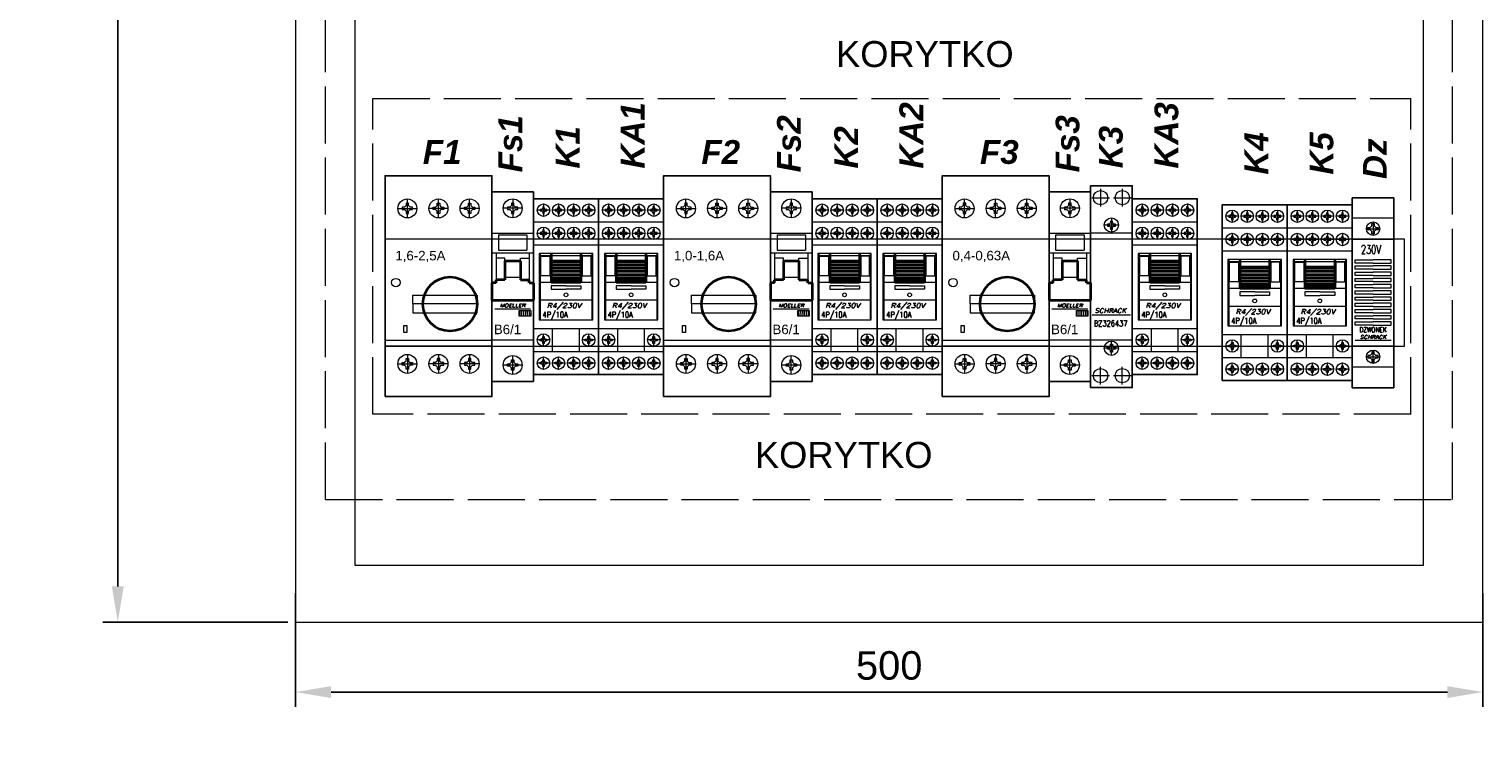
# Model space of a CAD drawing. Header units: millimetres. Extents: x 1282 to 1621, y -33 to 236.
# Tile 2 of 6: x 1282 to 1405, y 94 to 153. Entities that reach past the tile are written whole.
import ezdxf
from ezdxf.enums import TextEntityAlignment as Align

# ---------------------------------------------------------------- set-up
doc = ezdxf.new("R2010")
doc.units = ezdxf.units.MM
doc.header["$LTSCALE"] = 0.4
doc.header["$PDMODE"] = 35
doc.header["$PDSIZE"] = -1
doc.linetypes.add('ACAD_ISO02W100', pattern=[15, 12, -3])
doc.linetypes.add('SOLID', pattern=[0])
doc.layers.get('0').update_dxf_attribs({"lineweight": 15})
doc.layers.get('Defpoints').update_dxf_attribs({"lineweight": 15})
for name, color, linetype, lineweight in [('1', 7, 'SOLID', 20), ('schrack-details', 4, 'Continuous', 5), ('schrack-movparts', 5, 'Continuous', 35), ('schrack-others', 2, 'Continuous', 13), ('schrack-outline', 1, 'Continuous', 25), ('TABELKA', 7, 'Continuous', 20)]:
    doc.layers.add(name, color=color, linetype=linetype, lineweight=lineweight)
doc.styles.add('logo', font='romand.shx', dxfattribs={"oblique": 15, "height": 1.5})
doc.styles.add('OPIS', font='simplex.shx', dxfattribs={"width": 0.7, "height": 10})
doc.styles.add('OPISMAŁY', font='simplex.shx', dxfattribs={"width": 0.7, "height": 2.5})
doc.styles.add('pm', font='arial.ttf', dxfattribs={"height": 2})
doc.styles.add('pmbk', font='arialbi.ttf', dxfattribs={"height": 2})
doc.styles.get("Standard").update_dxf_attribs({"font": 'arial.ttf', "height": 8})
doc.dimstyles.new('ISO-25', dxfattribs={"dimtxt": 8, "dimasz": 3, "dimexe": 1.25, "dimexo": 0.625, "dimgap": 1, "dimtad": 1, "dimtxsty": 'Standard', "dimcen": 0, "dimadec": 0, "dimazin": 0, "dimtfac": 1, "dimtmove": 0, "dimatfit": 3, "dimfxl": 0, "dimarcsym": 0})

# ---------------------------------------------------------------- blocks, each defined once
blk = doc.blocks.new('*D26')
at = {"layer": 'Defpoints', "color": 0, "transparency": 16777216}
for p in [(1304.56, 223.24), (1289.6, 103.24), (1304.56, 103.24)]:
    blk.add_point(p, dxfattribs=at)
at = {"layer": 'TABELKA', "color": 0, "lineweight": -2, "transparency": 16777216}
for p, q in [((1303.93, 223.24), (1288.35, 223.24)), ((1289.6, 220.24), (1289.6, 106.24)), ((1303.93, 103.24), (1288.35, 103.24))]:
    blk.add_line(p, q, dxfattribs=at)
at = {"layer": 'TABELKA', "color": 0, "transparency": 16777216}
for points in [[(1289.1, 220.24), (1290.1, 220.24), (1289.6, 223.24)], [(1289.1, 106.24), (1290.1, 106.24), (1289.6, 103.24)]]:
    blk.add_solid(points, dxfattribs=at)
at = {"layer": 'TABELKA', "color": 0, "transparency": 16777216, "insert": (1287.38, 163.24), "char_height": 8, "attachment_point": 5, "rotation": 90}
blk.add_mtext('{\\H0.3x;600}', dxfattribs=at)
blk = doc.blocks.new('*D27')
at = {"layer": 'Defpoints', "color": 0, "transparency": 16777216}
for p in [(1304.56, 106.31), (1404.56, 106.31), (1404.56, 97.34)]:
    blk.add_point(p, dxfattribs=at)
at = {"layer": 'TABELKA', "color": 0, "lineweight": -2, "transparency": 16777216}
for p, q in [((1304.56, 105.68), (1304.56, 96.09)), ((1404.56, 105.68), (1404.56, 96.09)), ((1307.56, 97.34), (1401.56, 97.34))]:
    blk.add_line(p, q, dxfattribs=at)
at = {"layer": 'TABELKA', "color": 0, "transparency": 16777216}
for points in [[(1307.56, 97.84), (1307.56, 96.84), (1304.56, 97.34)], [(1401.56, 97.84), (1401.56, 96.84), (1404.56, 97.34)]]:
    blk.add_solid(points, dxfattribs=at)
at = {"layer": 'TABELKA', "color": 0, "transparency": 16777216, "insert": (1354.56, 99.57), "char_height": 8, "attachment_point": 5}
blk.add_mtext('{\\H0.3x;500}', dxfattribs=at)
blk = doc.blocks.new('PT370730')
at = {"layer": 'schrack-others'}
h = blk.add_hatch(dxfattribs=at)
h.set_pattern_fill('ANSI31', color=256, scale=0.2, angle=135, style=0)
h.set_pattern_definition([(180, (-693.17544, -115167.6902), (-1e-16, -0.635), [])])
h.paths.add_polyline_path([(19.98, 25.15), (19.98, 33.65), (7.42, 33.65), (7.42, 25.15)])
at = {"layer": 'schrack-details'}
for p, q in [((3.89, 55.5), (3.44, 55.05)), ((4.23, 56.15), (3.89, 56.15)), ((3.89, 56.15), (3.89, 55.5)), ((4.23, 57.33), (4.23, 52.09)), ((4.57, 56.15), (4.23, 56.15)), ((4.57, 55.5), (4.57, 56.15)), ((4.57, 55.5), (5.02, 55.05)), ((10.23, 55.5), (9.78, 55.05)), ((10.23, 56.15), (10.23, 55.5)), ((10.57, 56.15), (10.23, 56.15)), ((10.57, 57.33), (10.57, 52.09)), ((10.91, 56.15), (10.57, 56.15)), ((10.91, 55.5), (10.91, 56.15)), ((10.91, 55.5), (11.36, 55.05)), ((16.58, 55.5), (16.13, 55.05)), ((16.58, 56.15), (16.58, 55.5)), ((16.92, 56.15), (16.58, 56.15)), ((16.92, 57.33), (16.92, 52.09)), ((17.25, 56.15), (16.92, 56.15)), ((17.25, 55.5), (17.25, 56.15)), ((17.25, 55.5), (17.7, 55.05)), ((22.92, 55.5), (22.47, 55.05)), ((23.26, 56.15), (22.92, 56.15)), ((22.92, 56.15), (22.92, 55.5)), ((23.26, 57.33), (23.26, 52.09)), ((23.6, 56.15), (23.26, 56.15)), ((23.6, 55.5), (23.6, 56.15)), ((23.6, 55.5), (24.05, 55.05)), ((6.85, 54.71), (1.61, 54.71)), ((2.79, 55.05), (2.79, 54.71)), ((3.44, 55.05), (2.79, 55.05)), ((2.79, 54.71), (2.79, 54.37)), ((2.79, 54.37), (3.44, 54.37)), ((3.89, 53.92), (3.44, 54.37)), ((3.89, 53.92), (3.89, 53.27)), ((3.89, 53.27), (4.23, 53.27)), ((4.23, 53.27), (4.57, 53.27)), ((4.57, 53.92), (5.02, 54.37)), ((4.57, 53.27), (4.57, 53.92)), ((5.67, 55.05), (5.02, 55.05)), ((5.02, 54.37), (5.67, 54.37)), ((5.67, 54.71), (5.67, 55.05)), ((5.67, 54.37), (5.67, 54.71)), ((13.19, 54.71), (7.95, 54.71)), ((9.78, 55.05), (9.13, 55.05)), ((9.13, 55.05), (9.13, 54.71)), ((9.13, 54.71), (9.13, 54.37)), ((9.13, 54.37), (9.78, 54.37)), ((10.23, 53.92), (9.78, 54.37)), ((10.23, 53.92), (10.23, 53.27)), ((10.23, 53.27), (10.57, 53.27)), ((10.57, 53.27), (10.91, 53.27)), ((10.91, 53.92), (11.36, 54.37)), ((10.91, 53.27), (10.91, 53.92)), ((12.01, 55.05), (11.36, 55.05)), ((11.36, 54.37), (12.01, 54.37)), ((12.01, 54.71), (12.01, 55.05)), ((12.01, 54.37), (12.01, 54.71)), ((19.54, 54.71), (14.3, 54.71)), ((16.13, 55.05), (15.47, 55.05)), ((15.47, 55.05), (15.47, 54.71)), ((15.47, 54.71), (15.47, 54.37)), ((15.47, 54.37), (16.13, 54.37)), ((16.58, 53.92), (16.13, 54.37)), ((16.58, 53.92), (16.58, 53.27)), ((16.58, 53.27), (16.92, 53.27)), ((16.92, 53.27), (17.25, 53.27)), ((17.25, 53.92), (17.7, 54.37)), ((17.25, 53.27), (17.25, 53.92)), ((18.36, 55.05), (17.7, 55.05)), ((17.7, 54.37), (18.36, 54.37)), ((18.36, 54.71), (18.36, 55.05)), ((18.36, 54.37), (18.36, 54.71)), ((25.88, 54.71), (20.64, 54.71)), ((21.82, 55.05), (21.82, 54.71)), ((22.47, 55.05), (21.82, 55.05)), ((21.82, 54.71), (21.82, 54.37)), ((21.82, 54.37), (22.47, 54.37)), ((22.92, 53.92), (22.47, 54.37)), ((22.92, 53.92), (22.92, 53.27)), ((22.92, 53.27), (23.26, 53.27)), ((23.26, 53.27), (23.6, 53.27)), ((23.6, 53.92), (24.05, 54.37)), ((23.6, 53.27), (23.6, 53.92)), ((24.7, 55.05), (24.05, 55.05)), ((24.05, 54.37), (24.7, 54.37)), ((24.7, 54.71), (24.7, 55.05)), ((24.7, 54.37), (24.7, 54.71)), ((6.85, 44.94), (1.61, 44.94)), ((3.44, 45.28), (2.79, 45.28)), ((2.79, 45.28), (2.79, 44.94)), ((2.79, 44.94), (2.79, 44.6)), ((2.79, 44.6), (3.44, 44.6)), ((3.89, 45.73), (3.44, 45.28)), ((3.89, 44.15), (3.44, 44.6)), ((3.89, 46.38), (3.89, 45.73)), ((4.23, 46.38), (3.89, 46.38)), ((3.89, 44.15), (3.89, 43.5)), ((3.89, 43.5), (4.23, 43.5)), ((4.23, 47.56), (4.23, 42.32)), ((4.57, 46.38), (4.23, 46.38)), ((4.23, 43.5), (4.57, 43.5)), ((4.57, 45.73), (4.57, 46.38)), ((4.57, 45.73), (5.02, 45.28)), ((4.57, 44.15), (5.02, 44.6)), ((4.57, 43.5), (4.57, 44.15)), ((5.67, 45.28), (5.02, 45.28)), ((5.02, 44.6), (5.67, 44.6)), ((5.67, 44.94), (5.67, 45.28)), ((5.67, 44.6), (5.67, 44.94)), ((13.19, 44.94), (7.95, 44.94)), ((9.13, 45.28), (9.13, 44.94)), ((9.78, 45.28), (9.13, 45.28)), ((9.13, 44.94), (9.13, 44.6)), ((9.13, 44.6), (9.78, 44.6)), ((10.23, 45.73), (9.78, 45.28)), ((10.23, 44.15), (9.78, 44.6)), ((10.57, 46.38), (10.23, 46.38)), ((10.23, 46.38), (10.23, 45.73)), ((10.23, 44.15), (10.23, 43.5)), ((10.23, 43.5), (10.57, 43.5)), ((10.57, 47.56), (10.57, 42.32)), ((10.91, 46.38), (10.57, 46.38)), ((10.57, 43.5), (10.91, 43.5)), ((10.91, 45.73), (10.91, 46.38)), ((10.91, 45.73), (11.36, 45.28)), ((10.91, 44.15), (11.36, 44.6)), ((10.91, 43.5), (10.91, 44.15)), ((12.01, 45.28), (11.36, 45.28)), ((11.36, 44.6), (12.01, 44.6)), ((12.01, 44.94), (12.01, 45.28)), ((12.01, 44.6), (12.01, 44.94)), ((19.54, 44.94), (14.3, 44.94)), ((15.47, 45.28), (15.47, 44.94)), ((16.13, 45.28), (15.47, 45.28)), ((15.47, 44.94), (15.47, 44.6)), ((15.47, 44.6), (16.13, 44.6)), ((16.58, 45.73), (16.13, 45.28)), ((16.58, 44.15), (16.13, 44.6)), ((16.92, 46.38), (16.58, 46.38)), ((16.58, 46.38), (16.58, 45.73)), ((16.58, 44.15), (16.58, 43.5)), ((16.58, 43.5), (16.92, 43.5)), ((16.92, 47.56), (16.92, 42.32)), ((17.25, 46.38), (16.92, 46.38)), ((16.92, 43.5), (17.25, 43.5)), ((17.25, 45.73), (17.25, 46.38)), ((17.25, 45.73), (17.7, 45.28)), ((17.25, 44.15), (17.7, 44.6)), ((17.25, 43.5), (17.25, 44.15)), ((18.36, 45.28), (17.7, 45.28)), ((17.7, 44.6), (18.36, 44.6)), ((18.36, 44.94), (18.36, 45.28)), ((18.36, 44.6), (18.36, 44.94)), ((25.88, 44.94), (20.64, 44.94)), ((22.47, 45.28), (21.82, 45.28)), ((21.82, 45.28), (21.82, 44.94)), ((21.82, 44.94), (21.82, 44.6)), ((21.82, 44.6), (22.47, 44.6)), ((22.92, 45.73), (22.47, 45.28)), ((22.92, 44.15), (22.47, 44.6)), ((22.92, 46.38), (22.92, 45.73)), ((23.26, 46.38), (22.92, 46.38)), ((22.92, 44.15), (22.92, 43.5)), ((22.92, 43.5), (23.26, 43.5)), ((23.26, 47.56), (23.26, 42.32)), ((23.6, 46.38), (23.26, 46.38)), ((23.26, 43.5), (23.6, 43.5)), ((23.6, 45.73), (23.6, 46.38)), ((23.6, 45.73), (24.05, 45.28)), ((23.6, 44.15), (24.05, 44.6)), ((23.6, 43.5), (23.6, 44.15)), ((24.7, 45.28), (24.05, 45.28)), ((24.05, 44.6), (24.7, 44.6)), ((24.7, 44.94), (24.7, 45.28)), ((24.7, 44.6), (24.7, 44.94)), ((2.88, 36.5), (2.88, 8.5)), ((2.88, 35.64), (24.52, 35.64)), ((24.52, 36.5), (24.52, 8.5)), ((2.88, 24.39), (24.52, 24.39)), ((13.7, 22.86), (7.42, 22.86)), ((7.42, 22.86), (7.42, 21.4)), ((7.42, 21.4), (13.7, 21.4)), ((13.7, 22.86), (19.98, 22.86)), ((19.98, 21.4), (13.7, 21.4)), ((19.98, 22.86), (19.98, 21.4)), ((2.88, 16.89), (24.52, 16.89)), ((6.85, 0.06), (1.61, 0.06)), ((2.79, 0.06), (2.79, 0.4)), ((2.79, 0.4), (3.44, 0.4)), ((2.79, -0.28), (2.79, 0.06)), ((3.89, 0.85), (3.44, 0.4)), ((3.89, 1.5), (4.23, 1.5)), ((3.89, 0.85), (3.89, 1.5)), ((4.23, -2.56), (4.23, 2.68)), ((4.23, 1.5), (4.57, 1.5)), ((4.57, 1.5), (4.57, 0.85)), ((4.57, 0.85), (5.02, 0.4)), ((5.02, 0.4), (5.67, 0.4)), ((5.67, 0.4), (5.67, 0.06)), ((5.67, 0.06), (5.67, -0.28)), ((25.88, 0.06), (20.64, 0.06)), ((21.82, 0.06), (21.82, 0.4)), ((21.82, 0.4), (22.47, 0.4)), ((21.82, -0.28), (21.82, 0.06)), ((22.92, 0.85), (22.47, 0.4)), ((22.92, 1.5), (23.26, 1.5)), ((22.92, 0.85), (22.92, 1.5)), ((23.26, -2.56), (23.26, 2.68)), ((23.26, 1.5), (23.6, 1.5)), ((23.6, 1.5), (23.6, 0.85)), ((23.6, 0.85), (24.05, 0.4)), ((24.05, 0.4), (24.7, 0.4)), ((24.7, 0.4), (24.7, 0.06)), ((24.7, 0.06), (24.7, -0.28)), ((3.44, -0.28), (2.79, -0.28)), ((3.89, -0.73), (3.44, -0.28)), ((3.89, -1.38), (3.89, -0.73)), ((4.23, -1.38), (3.89, -1.38)), ((4.57, -1.38), (4.23, -1.38)), ((4.57, -0.73), (5.02, -0.28)), ((4.57, -0.73), (4.57, -1.38)), ((5.67, -0.28), (5.02, -0.28)), ((22.47, -0.28), (21.82, -0.28)), ((22.92, -0.73), (22.47, -0.28)), ((22.92, -1.38), (22.92, -0.73)), ((23.26, -1.38), (22.92, -1.38)), ((23.6, -1.38), (23.26, -1.38)), ((23.6, -0.73), (24.05, -0.28)), ((23.6, -0.73), (23.6, -1.38)), ((24.7, -0.28), (24.05, -0.28)), ((6.85, -9.71), (1.61, -9.71)), ((2.79, -9.37), (3.44, -9.37)), ((2.79, -9.71), (2.79, -9.37)), ((2.79, -10.05), (2.79, -9.71)), ((3.44, -10.05), (2.79, -10.05)), ((3.89, -8.92), (3.44, -9.37)), ((3.89, -10.5), (3.44, -10.05)), ((3.89, -8.92), (3.89, -8.27)), ((3.89, -8.27), (4.23, -8.27)), ((3.89, -11.15), (3.89, -10.5)), ((4.23, -11.15), (3.89, -11.15)), ((4.23, -12.33), (4.23, -7.09)), ((4.23, -8.27), (4.57, -8.27)), ((4.57, -11.15), (4.23, -11.15)), ((4.57, -8.27), (4.57, -8.92)), ((4.57, -8.92), (5.02, -9.37)), ((4.57, -10.5), (5.02, -10.05)), ((4.57, -10.5), (4.57, -11.15)), ((5.02, -9.37), (5.67, -9.37)), ((5.67, -10.05), (5.02, -10.05)), ((5.67, -9.37), (5.67, -9.71)), ((5.67, -9.71), (5.67, -10.05)), ((13.19, -9.71), (7.95, -9.71)), ((9.13, -9.71), (9.13, -9.37)), ((9.13, -9.37), (9.78, -9.37)), ((9.13, -10.05), (9.13, -9.71)), ((9.78, -10.05), (9.13, -10.05)), ((10.23, -8.92), (9.78, -9.37)), ((10.23, -10.5), (9.78, -10.05)), ((10.23, -8.27), (10.57, -8.27)), ((10.23, -8.92), (10.23, -8.27)), ((10.23, -11.15), (10.23, -10.5)), ((10.57, -11.15), (10.23, -11.15)), ((10.57, -12.33), (10.57, -7.09)), ((10.57, -8.27), (10.91, -8.27)), ((10.91, -11.15), (10.57, -11.15)), ((10.91, -8.27), (10.91, -8.92)), ((10.91, -8.92), (11.36, -9.37)), ((10.91, -10.5), (11.36, -10.05)), ((10.91, -10.5), (10.91, -11.15)), ((11.36, -9.37), (12.01, -9.37)), ((12.01, -10.05), (11.36, -10.05)), ((12.01, -9.37), (12.01, -9.71)), ((12.01, -9.71), (12.01, -10.05)), ((19.54, -9.71), (14.3, -9.71)), ((15.47, -9.71), (15.47, -9.37)), ((15.47, -9.37), (16.13, -9.37)), ((15.47, -10.05), (15.47, -9.71)), ((16.13, -10.05), (15.47, -10.05)), ((16.58, -8.92), (16.13, -9.37)), ((16.58, -10.5), (16.13, -10.05)), ((16.58, -8.27), (16.92, -8.27)), ((16.58, -8.92), (16.58, -8.27)), ((16.58, -11.15), (16.58, -10.5)), ((16.92, -11.15), (16.58, -11.15)), ((16.92, -12.33), (16.92, -7.09)), ((16.92, -8.27), (17.25, -8.27)), ((17.25, -11.15), (16.92, -11.15)), ((17.25, -8.27), (17.25, -8.92)), ((17.25, -8.92), (17.7, -9.37)), ((17.25, -10.5), (17.7, -10.05)), ((17.25, -10.5), (17.25, -11.15)), ((17.7, -9.37), (18.36, -9.37)), ((18.36, -10.05), (17.7, -10.05)), ((18.36, -9.37), (18.36, -9.71)), ((18.36, -9.71), (18.36, -10.05)), ((25.88, -9.71), (20.64, -9.71)), ((21.82, -9.37), (22.47, -9.37)), ((21.82, -9.71), (21.82, -9.37)), ((21.82, -10.05), (21.82, -9.71)), ((22.47, -10.05), (21.82, -10.05)), ((22.92, -8.92), (22.47, -9.37)), ((22.92, -10.5), (22.47, -10.05)), ((22.92, -8.92), (22.92, -8.27)), ((22.92, -8.27), (23.26, -8.27)), ((22.92, -11.15), (22.92, -10.5)), ((23.26, -11.15), (22.92, -11.15)), ((23.26, -12.33), (23.26, -7.09)), ((23.26, -8.27), (23.6, -8.27)), ((23.6, -11.15), (23.26, -11.15)), ((23.6, -8.27), (23.6, -8.92)), ((23.6, -8.92), (24.05, -9.37)), ((23.6, -10.5), (24.05, -10.05)), ((23.6, -10.5), (23.6, -11.15)), ((24.05, -9.37), (24.7, -9.37)), ((24.7, -10.05), (24.05, -10.05)), ((24.7, -9.37), (24.7, -9.71)), ((24.7, -9.71), (24.7, -10.05))]:
    blk.add_line(p, q, dxfattribs=at)
for points in [[(3.16, 35.33), (6.93, 35.33), (6.93, 27.12), (3.16, 27.12)], [(24.24, 35.33), (20.47, 35.33), (20.47, 27.12), (24.24, 27.12)]]:
    blk.add_lwpolyline(points, close=True, dxfattribs=at)
for centre, radius in [((4.23, 54.71), 2.62), ((10.57, 54.71), 2.62), ((16.92, 54.71), 2.62), ((23.26, 54.71), 2.62), ((4.23, 44.94), 2.62), ((10.57, 44.94), 2.62), ((16.92, 44.94), 2.62), ((23.26, 44.94), 2.62), ((13.7, 19.06), 0.789), ((4.23, 0.06), 2.62), ((23.26, 0.06), 2.62), ((4.23, -9.71), 2.62), ((10.57, -9.71), 2.62), ((16.92, -9.71), 2.62), ((23.26, -9.71), 2.62)]:
    blk.add_circle(centre, radius, dxfattribs=at)
at = {"layer": 'schrack-movparts'}
for p, q in [((7.42, 36.5), (7.42, 24.39)), ((19.98, 36.5), (19.98, 24.39)), ((7.42, 25.15), (19.98, 25.15)), ((7.42, 24.39), (19.98, 24.39))]:
    blk.add_line(p, q, dxfattribs=at)
at = {"layer": 'schrack-others'}
for p, q in [((0, 49.8), (27.4, 49.8)), ((0, 40.1), (27.4, 40.1)), ((7.42, 33.65), (19.98, 33.65)), ((0, 4.9), (27.4, 4.9)), ((8.07, -4.8), (8.07, 4.9)), ((19.33, -4.8), (19.33, 4.9)), ((0, -4.8), (27.4, -4.8))]:
    blk.add_line(p, q, dxfattribs=at)
blk.add_lwpolyline([(2.45, 8.5), (24.95, 8.5), (24.95, 36.5), (2.45, 36.5)], close=True, dxfattribs=at)
at = {"layer": 'schrack-outline'}
blk.add_lwpolyline([(0, -14.5), (27.4, -14.5), (27.4, 59.5), (0, 59.5)], close=True, dxfattribs=at)
at = {"layer": 'schrack-details', "style": 'OPISMAŁY', "width": 0.7}
blk.add_text('4P/10A', height=2.5, dxfattribs=at).set_placement((3.83, 9.45))
at = {"layer": 'schrack-others', "style": 'logo', "oblique": 15, "width": 1.2}
blk.add_text('R4/230V', height=2, dxfattribs=at).set_placement((12.84, 13.53), align=Align.CENTER)
blk = doc.blocks.new('209')
at = {"layer": 'schrack-others', "style": 'OPIS', "width": 0.7}
for tag, p in [('PRĄDZNAMIONOWY', (2.17, 1.48)), ('BIEGUN', (12.44, 1.39))]:
    blk.add_attdef(tag, p, '', height=4, dxfattribs=at)
blk = doc.blocks.new('BZ326338')
at = {"layer": 'schrack-details'}
for p, q in [((5.92, 49.48), (11.58, 49.48)), ((6.55, 49.99), (7.55, 49.99)), ((6.55, 49.48), (6.55, 49.99)), ((6.55, 48.96), (6.55, 49.48)), ((8.23, 50.68), (7.55, 49.99)), ((8.23, 50.68), (8.23, 51.68)), ((8.23, 51.68), (8.75, 51.68)), ((8.75, 52.31), (8.75, 46.65)), ((8.75, 51.68), (9.26, 51.68)), ((9.26, 51.68), (9.26, 50.68)), ((9.26, 50.68), (9.95, 49.99)), ((9.95, 49.99), (10.95, 49.99)), ((10.95, 49.99), (10.95, 49.48)), ((10.95, 49.48), (10.95, 48.96)), ((7.55, 48.96), (6.55, 48.96)), ((8.23, 48.28), (7.55, 48.96)), ((8.23, 47.28), (8.23, 48.28)), ((8.75, 47.28), (8.23, 47.28)), ((9.26, 47.28), (8.75, 47.28)), ((9.26, 48.28), (9.95, 48.96)), ((9.26, 48.28), (9.26, 47.28)), ((10.95, 48.96), (9.95, 48.96)), ((1.15, 35), (1.15, 36.37)), ((1.15, 36.37), (8.75, 36.37)), ((8.75, 35), (1.15, 35)), ((1.15, 32.39), (1.15, 33.76)), ((1.15, 33.76), (8.75, 33.76)), ((8.75, 32.39), (1.15, 32.39)), ((1.15, 31.14), (8.75, 31.14)), ((1.15, 29.77), (1.15, 31.14)), ((16.35, 36.37), (8.75, 36.37)), ((8.75, 35), (16.35, 35)), ((16.35, 33.76), (8.75, 33.76)), ((8.75, 32.39), (16.35, 32.39)), ((16.35, 31.14), (8.75, 31.14)), ((16.35, 35), (16.35, 36.37)), ((16.35, 32.39), (16.35, 33.76)), ((16.35, 29.77), (16.35, 31.14)), ((8.75, 29.77), (1.15, 29.77)), ((1.15, 28.53), (8.75, 28.53)), ((1.15, 27.16), (1.15, 28.53)), ((8.75, 27.16), (1.15, 27.16)), ((1.15, 24.54), (1.15, 25.91)), ((1.15, 25.91), (8.75, 25.91)), ((8.75, 24.54), (1.15, 24.54)), ((8.75, 29.77), (16.35, 29.77)), ((16.35, 28.53), (8.75, 28.53)), ((8.75, 27.16), (16.35, 27.16)), ((16.35, 25.91), (8.75, 25.91)), ((8.75, 24.54), (16.35, 24.54)), ((16.35, 27.16), (16.35, 28.53)), ((16.35, 24.54), (16.35, 25.91)), ((1.15, 23.29), (8.75, 23.29)), ((1.15, 21.92), (1.15, 23.29)), ((8.75, 21.92), (1.15, 21.92)), ((1.15, 19.31), (1.15, 20.68)), ((1.15, 20.68), (8.75, 20.68)), ((8.75, 19.31), (1.15, 19.31)), ((16.35, 23.29), (8.75, 23.29)), ((8.75, 21.92), (16.35, 21.92)), ((16.35, 20.68), (8.75, 20.68)), ((8.75, 19.31), (16.35, 19.31)), ((16.35, 21.92), (16.35, 23.29)), ((16.35, 19.31), (16.35, 20.68)), ((1.15, 16.69), (1.15, 18.06)), ((1.15, 18.06), (8.75, 18.06)), ((8.75, 16.69), (1.15, 16.69)), ((1.15, 15.45), (8.75, 15.45)), ((1.15, 14.08), (1.15, 15.45)), ((8.75, 14.08), (1.15, 14.08)), ((1.15, 11.46), (1.15, 12.83)), ((1.15, 12.83), (8.75, 12.83)), ((16.35, 18.06), (8.75, 18.06)), ((8.75, 16.69), (16.35, 16.69)), ((16.35, 15.45), (8.75, 15.45)), ((8.75, 14.08), (16.35, 14.08)), ((16.35, 12.83), (8.75, 12.83)), ((16.35, 16.69), (16.35, 18.06)), ((16.35, 14.08), (16.35, 15.45)), ((16.35, 11.46), (16.35, 12.83)), ((8.75, 11.46), (1.15, 11.46)), ((1.15, 10.22), (8.75, 10.22)), ((1.15, 8.85), (1.15, 10.22)), ((8.75, 8.85), (1.15, 8.85)), ((8.75, 11.46), (16.35, 11.46)), ((16.35, 10.22), (8.75, 10.22)), ((8.75, 8.85), (16.35, 8.85)), ((16.35, 8.85), (16.35, 10.22)), ((1.19, 2.53), (16.31, 2.53)), ((5.92, -4.48), (11.58, -4.48)), ((6.55, -3.96), (6.55, -4.48)), ((7.55, -3.96), (6.55, -3.96)), ((6.55, -4.48), (6.55, -4.99)), ((6.55, -4.99), (7.55, -4.99)), ((8.23, -3.28), (7.55, -3.96)), ((8.23, -5.68), (7.55, -4.99)), ((8.75, -2.28), (8.23, -2.28)), ((8.23, -2.28), (8.23, -3.28)), ((8.23, -5.68), (8.23, -6.68)), ((8.75, -7.31), (8.75, -1.65)), ((9.26, -2.28), (8.75, -2.28)), ((9.26, -3.28), (9.26, -2.28)), ((9.26, -3.28), (9.95, -3.96)), ((9.26, -5.68), (9.95, -4.99)), ((9.26, -6.68), (9.26, -5.68)), ((10.95, -3.96), (9.95, -3.96)), ((9.95, -4.99), (10.95, -4.99)), ((10.95, -4.48), (10.95, -3.96)), ((10.95, -4.99), (10.95, -4.48)), ((8.23, -6.68), (8.75, -6.68)), ((8.75, -6.68), (9.26, -6.68))]:
    blk.add_line(p, q, dxfattribs=at)
for centre in [(8.75, 49.48), (8.75, -4.48)]:
    blk.add_circle(centre, 2.83, dxfattribs=at)
at = {"layer": 'schrack-others'}
for p, q in [((17.5, 53.88), (0, 53.88)), ((0, 45.02), (17.5, 45.02)), ((17.5, 0), (0, 0)), ((17.5, -8.88), (0, -8.88))]:
    blk.add_line(p, q, dxfattribs=at)
at = {"layer": 'schrack-outline'}
for p, q in [((0, -17.5), (0, 62.5)), ((0, 62.5), (17.5, 62.5)), ((17.5, 62.5), (17.5, -17.5)), ((17.5, -17.5), (0, -17.5))]:
    blk.add_line(p, q, dxfattribs=at)
at = {"layer": 'schrack-details'}
ref = blk.add_blockref('209', (1.68, 37.56), dxfattribs=dict(at, xscale=0.9000000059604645, yscale=0.9000000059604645, zscale=0.9000000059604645))
ref.add_attrib('PRĄDZNAMIONOWY', '230V', (3.63, 38.9), dxfattribs={"layer": 'schrack-others', "height": 3.6, "style": 'OPIS', "width": 0.7})
at = {"layer": 'schrack-others', "style": 'OPISMAŁY', "width": 0.7}
blk.add_text('DZWONEK', height=2.1, dxfattribs=at).set_placement((8.75, 5.83), align=Align.CENTER)
at = {"layer": 'schrack-others', "style": 'logo', "oblique": 15, "width": 1.2}
blk.add_text('SCHRACK', height=1.5, dxfattribs=at).set_placement((8.75, 3.12), align=Align.CENTER)
blk = doc.blocks.new('WS')
at = {"layer": 'schrack-details'}
for p, q in [((285.46, 281.97), (284.77, 281.28)), ((285.46, 282.97), (285.46, 281.97)), ((285.98, 282.97), (285.46, 282.97)), ((285.98, 276.77), (285.98, 284.77)), ((286.49, 282.97), (285.98, 282.97)), ((286.49, 281.97), (286.49, 282.97)), ((286.49, 281.97), (287.18, 281.28)), ((298.57, 281.97), (297.88, 281.28)), ((298.57, 281.97), (298.57, 282.97)), ((298.57, 282.97), (299.08, 282.97)), ((299.08, 276.77), (299.08, 284.77)), ((299.08, 282.97), (299.6, 282.97)), ((299.6, 282.97), (299.6, 281.97)), ((299.6, 281.97), (300.29, 281.28)), ((311.67, 281.97), (310.98, 281.28)), ((311.67, 281.97), (311.67, 282.97)), ((311.67, 282.97), (312.19, 282.97)), ((312.19, 276.77), (312.19, 284.77)), ((312.19, 282.97), (312.7, 282.97)), ((312.7, 282.97), (312.7, 281.97)), ((312.7, 281.97), (313.39, 281.28)), ((281.98, 280.77), (289.98, 280.77)), ((283.78, 281.28), (283.78, 280.77)), ((284.77, 281.28), (283.78, 281.28)), ((283.78, 280.77), (283.78, 280.25)), ((283.78, 280.25), (284.77, 280.25)), ((285.46, 279.56), (284.77, 280.25)), ((285.46, 279.56), (285.46, 278.57)), ((285.46, 278.57), (285.98, 278.57)), ((285.98, 278.57), (286.49, 278.57)), ((286.49, 279.56), (287.18, 280.25)), ((286.49, 278.57), (286.49, 279.56)), ((288.18, 281.28), (287.18, 281.28)), ((287.18, 280.25), (288.18, 280.25)), ((288.18, 280.77), (288.18, 281.28)), ((288.18, 280.25), (288.18, 280.77)), ((303.08, 280.77), (295.08, 280.77)), ((296.88, 280.77), (296.88, 281.28)), ((296.88, 281.28), (297.88, 281.28)), ((296.88, 280.25), (296.88, 280.77)), ((297.88, 280.25), (296.88, 280.25)), ((298.57, 279.56), (297.88, 280.25)), ((298.57, 278.57), (298.57, 279.56)), ((299.08, 278.57), (298.57, 278.57)), ((299.6, 278.57), (299.08, 278.57)), ((299.6, 279.56), (300.29, 280.25)), ((299.6, 279.56), (299.6, 278.57)), ((300.29, 281.28), (301.28, 281.28)), ((301.28, 280.25), (300.29, 280.25)), ((301.28, 281.28), (301.28, 280.77)), ((301.28, 280.77), (301.28, 280.25)), ((316.19, 280.77), (308.19, 280.77)), ((309.99, 281.28), (310.98, 281.28)), ((309.99, 280.77), (309.99, 281.28)), ((309.99, 280.25), (309.99, 280.77)), ((310.98, 280.25), (309.99, 280.25)), ((311.67, 279.56), (310.98, 280.25)), ((311.67, 278.57), (311.67, 279.56)), ((312.19, 278.57), (311.67, 278.57)), ((312.7, 278.57), (312.19, 278.57)), ((312.7, 279.56), (313.39, 280.25)), ((312.7, 279.56), (312.7, 278.57)), ((313.39, 281.28), (314.39, 281.28)), ((314.39, 280.25), (313.39, 280.25)), ((314.39, 281.28), (314.39, 280.77)), ((314.39, 280.77), (314.39, 280.25)), ((276.58, 225.31), (321.58, 225.31)), ((281.98, 215.29), (289.98, 215.29)), ((283.78, 215.81), (284.77, 215.81)), ((283.78, 215.29), (283.78, 215.81)), ((283.78, 214.78), (283.78, 215.29)), ((284.77, 214.78), (283.78, 214.78)), ((285.46, 216.5), (284.77, 215.81)), ((285.46, 214.09), (284.77, 214.78)), ((285.46, 216.5), (285.46, 217.49)), ((285.46, 217.49), (285.98, 217.49)), ((285.98, 219.29), (285.98, 211.29)), ((285.98, 217.49), (286.49, 217.49)), ((286.49, 217.49), (286.49, 216.5)), ((286.49, 216.5), (287.18, 215.81)), ((286.49, 214.09), (287.18, 214.78)), ((287.18, 215.81), (288.18, 215.81)), ((288.18, 214.78), (287.18, 214.78)), ((288.18, 215.81), (288.18, 215.29)), ((288.18, 215.29), (288.18, 214.78)), ((303.08, 215.29), (295.08, 215.29)), ((297.88, 215.81), (296.88, 215.81)), ((296.88, 215.81), (296.88, 215.29)), ((296.88, 215.29), (296.88, 214.78)), ((296.88, 214.78), (297.88, 214.78)), ((298.57, 216.5), (297.88, 215.81)), ((298.57, 214.09), (297.88, 214.78)), ((298.57, 217.49), (298.57, 216.5)), ((299.08, 217.49), (298.57, 217.49)), ((299.08, 219.29), (299.08, 211.29)), ((299.6, 217.49), (299.08, 217.49)), ((299.6, 216.5), (299.6, 217.49)), ((299.6, 216.5), (300.29, 215.81)), ((299.6, 214.09), (300.29, 214.78)), ((301.28, 215.81), (300.29, 215.81)), ((300.29, 214.78), (301.28, 214.78)), ((301.28, 215.29), (301.28, 215.81)), ((301.28, 214.78), (301.28, 215.29)), ((316.19, 215.29), (308.19, 215.29)), ((309.99, 215.81), (309.99, 215.29)), ((310.98, 215.81), (309.99, 215.81)), ((309.99, 215.29), (309.99, 214.78)), ((309.99, 214.78), (310.98, 214.78)), ((311.67, 216.5), (310.98, 215.81)), ((311.67, 214.09), (310.98, 214.78)), ((312.19, 217.49), (311.67, 217.49)), ((311.67, 217.49), (311.67, 216.5)), ((312.19, 219.29), (312.19, 211.29)), ((312.7, 217.49), (312.19, 217.49)), ((312.7, 216.5), (312.7, 217.49)), ((312.7, 216.5), (313.39, 215.81)), ((312.7, 214.09), (313.39, 214.78)), ((314.39, 215.81), (313.39, 215.81)), ((313.39, 214.78), (314.39, 214.78)), ((314.39, 215.29), (314.39, 215.81)), ((314.39, 214.78), (314.39, 215.29)), ((285.46, 213.09), (285.46, 214.09)), ((285.98, 213.09), (285.46, 213.09)), ((286.49, 213.09), (285.98, 213.09)), ((286.49, 214.09), (286.49, 213.09)), ((298.57, 214.09), (298.57, 213.09)), ((298.57, 213.09), (299.08, 213.09)), ((299.08, 213.09), (299.6, 213.09)), ((299.6, 213.09), (299.6, 214.09)), ((311.67, 214.09), (311.67, 213.09)), ((311.67, 213.09), (312.19, 213.09)), ((312.19, 213.09), (312.7, 213.09)), ((312.7, 213.09), (312.7, 214.09))]:
    blk.add_line(p, q, dxfattribs=at)
at = {"layer": 'schrack-details', "linetype": 'Continuous'}
for points in [[(288.36, 244.23), (315.38, 244.23), (315.38, 240.54), (288.36, 240.54)], [(288.36, 236.86), (315.38, 236.86), (315.38, 240.54), (288.36, 240.54)], [(284.51, 231.42), (285.8, 231.42), (285.8, 228.54), (284.51, 228.54)]]:
    blk.add_lwpolyline(points, close=True, dxfattribs=at)
at = {"layer": 'schrack-details'}
for centre in [(285.98, 280.77), (299.08, 280.77), (312.19, 280.77), (285.98, 215.29), (299.08, 215.29), (312.19, 215.29)]:
    blk.add_circle(centre, 4, dxfattribs=at)
at = {"layer": 'schrack-details', "linetype": 'Continuous'}
blk.add_circle((281.14, 249.53), 1.79, dxfattribs=at)
at = {"layer": 'schrack-movparts', "linetype": 'Continuous'}
blk.add_circle((303.95, 240.49), 11.43, dxfattribs=at)
at = {"layer": 'schrack-others'}
for p, q in [((321.58, 267.78), (276.58, 267.78)), ((321.58, 222.78), (276.58, 222.78))]:
    blk.add_line(p, q, dxfattribs=at)
at = {"layer": 'schrack-outline', "linetype": 'Continuous'}
blk.add_lwpolyline([(276.58, 201.53), (321.58, 201.53), (321.58, 294.53), (276.58, 294.53)], close=True, dxfattribs=at)
blk.add_attdef('ZAKRES', (280.92, 258.89), '', height=4)
blk = doc.blocks.new('BS618110')
at = {"layer": 'schrack-details'}
h = blk.add_hatch(dxfattribs=at)
h.set_pattern_fill('ANSI31', color=256, scale=0.25, angle=45, style=0)
h.set_pattern_definition([(90, (69773241.13615, 70824820.0847), (-0.79375, 2e-16), [])])
h.paths.add_polyline_path([(268.81, 125.85), (268.81, 123.49), (273.65, 123.49), (273.65, 125.85)])
for p, q in [((266.07, 172.96), (266.07, 164.96)), ((270.07, 168.96), (262.07, 168.96)), ((263.87, 169.47), (263.87, 168.96)), ((264.87, 169.47), (263.87, 169.47)), ((263.87, 168.96), (263.87, 168.44)), ((263.87, 168.44), (264.87, 168.44)), ((265.56, 170.16), (264.87, 169.47)), ((265.56, 167.75), (264.87, 168.44)), ((266.07, 171.16), (265.56, 171.16)), ((265.56, 171.16), (265.56, 170.16)), ((265.56, 167.75), (265.56, 166.76)), ((265.56, 166.76), (266.07, 166.76)), ((266.59, 171.16), (266.07, 171.16)), ((266.07, 166.76), (266.59, 166.76)), ((266.59, 170.16), (266.59, 171.16)), ((266.59, 170.16), (267.28, 169.47)), ((266.59, 167.75), (267.28, 168.44)), ((266.59, 166.76), (266.59, 167.75)), ((268.27, 169.47), (267.28, 169.47)), ((267.28, 168.44), (268.27, 168.44)), ((268.27, 168.96), (268.27, 169.47)), ((268.27, 168.44), (268.27, 168.96)), ((257.32, 158.48), (274.82, 158.48)), ((260.07, 157.76), (260.07, 151.38)), ((260.07, 157.76), (272.07, 157.76)), ((272.07, 157.76), (272.07, 151.38)), ((257.32, 150.26), (274.82, 150.26)), ((259.07, 150.26), (259.07, 138.9)), ((262.82, 147.9), (259.07, 147.9)), ((260.07, 151.38), (272.07, 151.38)), ((262.82, 146.9), (262.82, 147.9)), ((269.32, 147.9), (273.07, 147.9)), ((269.32, 146.9), (269.32, 147.9)), ((273.07, 150.26), (273.07, 138.9)), ((262.82, 139.9), (269.32, 139.9)), ((258.52, 126.68), (273.63, 126.68)), ((274.82, 113.46), (257.32, 113.46)), ((265.56, 104.16), (264.87, 103.47)), ((265.56, 104.16), (265.56, 105.16)), ((265.56, 105.16), (266.07, 105.16)), ((266.07, 98.96), (266.07, 106.96)), ((266.07, 105.16), (266.59, 105.16)), ((266.59, 105.16), (266.59, 104.16)), ((266.59, 104.16), (267.28, 103.47)), ((270.07, 102.96), (262.07, 102.96)), ((263.87, 103.47), (264.87, 103.47)), ((263.87, 102.96), (263.87, 103.47)), ((263.87, 102.44), (263.87, 102.96)), ((264.87, 102.44), (263.87, 102.44)), ((265.56, 101.75), (264.87, 102.44)), ((265.56, 100.76), (265.56, 101.75)), ((266.07, 100.76), (265.56, 100.76)), ((266.59, 100.76), (266.07, 100.76)), ((266.59, 101.75), (267.28, 102.44)), ((266.59, 101.75), (266.59, 100.76)), ((267.28, 103.47), (268.27, 103.47)), ((268.27, 102.44), (267.28, 102.44)), ((268.27, 103.47), (268.27, 102.96)), ((268.27, 102.96), (268.27, 102.44))]:
    blk.add_line(p, q, dxfattribs=at)
blk.add_lwpolyline([(268.81, 125.85), (273.65, 125.85), (273.65, 123.49), (268.81, 123.49)], close=True, dxfattribs=at)
for centre in [(266.07, 168.96), (266.07, 102.96)]:
    blk.add_circle(centre, 4, dxfattribs=at)
at = {"layer": 'schrack-movparts'}
for p, q in [((262.82, 146.9), (269.32, 146.9)), ((262.82, 146.9), (262.82, 139.9)), ((269.32, 146.9), (269.32, 139.9)), ((257.32, 137.57), (257.32, 130.22)), ((259.07, 137.57), (257.32, 137.57)), ((259.07, 137.57), (259.07, 138.9)), ((262.82, 138.9), (259.07, 138.9)), ((262.82, 139.9), (262.82, 138.9)), ((269.32, 139.9), (269.32, 138.9)), ((269.32, 138.9), (273.07, 138.9)), ((273.07, 137.57), (273.07, 138.9)), ((273.07, 137.57), (274.82, 137.57)), ((274.82, 137.57), (274.82, 130.22)), ((257.32, 130.22), (274.82, 130.22))]:
    blk.add_line(p, q, dxfattribs=at)
at = {"layer": 'schrack-outline'}
for p, q in [((257.32, 175.96), (274.82, 175.96)), ((257.32, 95.96), (257.32, 175.96)), ((274.82, 175.96), (274.82, 95.96)), ((274.82, 95.96), (257.32, 95.96))]:
    blk.add_line(p, q, dxfattribs=at)
blk.add_attdef('ZAKRES', (258.16, 115.95), '', height=4)
at = {"layer": 'schrack-others', "style": 'logo', "oblique": 15, "width": 1.2}
blk.add_text('MOELLER', height=1.5, dxfattribs=at).set_placement((266.07, 127.26), align=Align.CENTER)
blk = doc.blocks.new('BZ326437')
at = {"layer": 'schrack-details'}
for p, q in [((4.17, 63.67), (4.17, 56.28)), ((13.33, 63.67), (13.33, 56.28)), ((0.48, 59.98), (7.87, 59.98)), ((9.63, 59.98), (17.02, 59.98)), ((8.36, 49.33), (7.85, 48.81)), ((8.75, 50.08), (8.36, 50.08)), ((8.36, 50.08), (8.36, 49.33)), ((8.75, 51.43), (8.75, 45.43)), ((9.14, 50.08), (8.75, 50.08)), ((9.14, 49.33), (9.14, 50.08)), ((9.14, 49.33), (9.65, 48.81)), ((11.75, 48.43), (5.75, 48.43)), ((7.1, 48.81), (7.1, 48.43)), ((7.85, 48.81), (7.1, 48.81)), ((7.1, 48.43), (7.1, 48.04)), ((7.1, 48.04), (7.85, 48.04)), ((8.36, 47.53), (7.85, 48.04)), ((8.36, 47.53), (8.36, 46.78)), ((8.36, 46.78), (8.75, 46.78)), ((8.75, 46.78), (9.14, 46.78)), ((9.14, 47.53), (9.65, 48.04)), ((9.14, 46.78), (9.14, 47.53)), ((10.4, 48.81), (9.65, 48.81)), ((9.65, 48.04), (10.4, 48.04)), ((10.4, 48.43), (10.4, 48.81)), ((10.4, 48.04), (10.4, 48.43)), ((0.66, 10.65), (16.77, 10.65)), ((11.75, -3.43), (5.75, -3.43)), ((7.1, -3.04), (7.85, -3.04)), ((7.1, -3.43), (7.1, -3.04)), ((7.1, -3.81), (7.1, -3.43)), ((7.85, -3.81), (7.1, -3.81)), ((8.36, -2.53), (7.85, -3.04)), ((8.36, -4.33), (7.85, -3.81)), ((8.36, -2.53), (8.36, -1.78)), ((8.36, -1.78), (8.75, -1.78)), ((8.36, -5.08), (8.36, -4.33)), ((8.75, -5.08), (8.36, -5.08)), ((8.75, -6.43), (8.75, -0.43)), ((8.75, -1.78), (9.14, -1.78)), ((9.14, -5.08), (8.75, -5.08)), ((9.14, -1.78), (9.14, -2.53)), ((9.14, -2.53), (9.65, -3.04)), ((9.14, -4.33), (9.65, -3.81)), ((9.14, -4.33), (9.14, -5.08)), ((9.65, -3.04), (10.4, -3.04)), ((10.4, -3.81), (9.65, -3.81)), ((10.4, -3.04), (10.4, -3.43)), ((10.4, -3.43), (10.4, -3.81)), ((4.17, -18.67), (4.17, -11.28)), ((13.33, -18.67), (13.33, -11.28)), ((0.48, -14.98), (7.87, -14.98)), ((9.63, -14.98), (17.02, -14.98))]:
    blk.add_line(p, q, dxfattribs=at)
for centre in [(4.17, 59.98), (13.33, 59.98), (8.75, 48.43), (8.75, -3.43), (4.17, -14.98), (13.33, -14.98)]:
    blk.add_circle(centre, 3, dxfattribs=at)
at = {"layer": 'schrack-others'}
for p, q in [((17.5, 45), (0, 45)), ((17.5, 0), (0, 0))]:
    blk.add_line(p, q, dxfattribs=at)
at = {"layer": 'schrack-outline'}
blk.add_lwpolyline([(0, -20), (17.5, -20), (17.5, 65), (0, 65)], close=True, dxfattribs=at)
at = {"layer": 'schrack-details', "style": 'OPISMAŁY', "width": 0.7}
blk.add_text('BZ326437', height=2.5, dxfattribs=at).set_placement((1.39, 5.79))
at = {"layer": 'schrack-others', "style": 'logo', "oblique": 15, "width": 1.2}
blk.add_text('SCHRACK', height=1.8, dxfattribs=at).set_placement((8.34, 11.51), align=Align.CENTER)

msp = doc.modelspace()

# ---------------------------------------------------------------- linework, layer by layer
at = {"layer": '1', "linetype": 'ACAD_ISO02W100'}
for p, q in [((1307.079, 113.564), (1307.079, 193.673)), ((1401.999, 113.564), (1401.999, 193.673)), ((1311.066, 120.743), (1311.066, 147.333)), ((1311.066, 147.333), (1398.482, 147.333)), ((1398.482, 120.743), (1398.482, 147.333)), ((1398.482, 120.743), (1311.066, 120.743)), ((1307.079, 113.564), (1401.999, 113.564))]:
    msp.add_line(p, q, dxfattribs=at)
at = {"layer": 'schrack-details'}
for p, q in [((1309.557, 218.438), (1309.557, 108.038)), ((1399.557, 108.038), (1399.557, 218.438)), ((1309.557, 108.038), (1399.557, 108.038))]:
    msp.add_line(p, q, dxfattribs=at)
at = {"layer": 'schrack-others'}
for p, q in [((1304.557, 223.238), (1304.557, 103.238)), ((1404.557, 103.238), (1404.557, 223.238)), ((1304.557, 103.238), (1404.557, 103.238))]:
    msp.add_line(p, q, dxfattribs=at)
msp.add_lwpolyline([(1312.103, 126.487), (1397.946, 126.487), (1397.946, 135.487), (1312.103, 135.487)], close=True, dxfattribs=at)

# ---------------------------------------------------------------- block references
at = {"xscale": 0.2000000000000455, "yscale": 0.2000000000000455, "zscale": 0.2000000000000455}
for name, p, values in [('WS', (1256.787, 81.931), {'ZAKRES': '1,6-2,5A'}), ('WS', (1280.247, 81.931), {'ZAKRES': '1,0-1,6A'}), ('WS', (1303.707, 81.931), {'ZAKRES': '0,4-0,63A'}), ('BS618110', (1269.638, 104.302), {'ZAKRES': 'B6/1'}), ('BS618110', (1293.098, 104.302), {'ZAKRES': 'B6/1'}), ('BS618110', (1316.558, 104.302), {'ZAKRES': 'B6/1'})]:
    msp.add_blockref(name, p, dxfattribs=at).add_auto_attribs(values)
for p in [(1324.603, 126.994), (1330.083, 126.994), (1348.063, 126.994), (1353.543, 126.994), (1375.023, 126.994), (1382.598, 126.483), (1388.078, 126.483)]:
    msp.add_blockref('PT370730', p, dxfattribs=at)
at = {"layer": 'TABELKA'}
for name, p, xscale, yscale, zscale in [('BZ326437', (1371.523, 126.994), 0.2000000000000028, 0.2000000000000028, 0.2000000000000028), ('BZ326338', (1393.558, 126.483), 0.1999999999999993, 0.1999999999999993, 0.1999999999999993)]:
    msp.add_blockref(name, p, dxfattribs=dict(at, xscale=xscale, yscale=yscale, zscale=zscale))

# ---------------------------------------------------------------- texts
at = {"style": 'pmbk'}
for s, p in [('KA1', (1333.96, 141.442)), ('KA2', (1357.42, 141.442)), ('KA3', (1378.9, 141.442)), ('Fs1', (1323.654, 141.12)), ('K1', (1328.48, 141.442)), ('Fs2', (1347.114, 141.12)), ('K2', (1351.94, 141.442)), ('Fs3', (1370.574, 141.12)), ('K3', (1374.22, 141.469)), ('K4', (1386.474, 140.932)), ('K5', (1391.954, 140.932)), ('Dz', (1396.456, 140.562))]:
    msp.add_text(s, height=2, rotation=90, dxfattribs=at).set_placement(p)
for s, p in [('F1', (1315.285, 141.837)), ('F2', (1338.745, 141.837)), ('F3', (1362.205, 141.837))]:
    msp.add_text(s, height=2, dxfattribs=at).set_placement(p)
at = {"layer": '1', "style": 'pm'}
for p in [(1350.08, 149.995), (1343.247, 116.226)]:
    msp.add_text('KORYTKO', height=2.1904, dxfattribs=at).set_placement(p)

# ---------------------------------------------------------------- dimensions: what is measured, and where the dimension line sits
at = {"layer": 'TABELKA'}
dim = msp.add_linear_dim(base=(1289.604, 103.238), p1=(1304.557, 223.238), p2=(1304.557, 103.238), angle=90, text='{\\H0.3x;600}', dimstyle='ISO-25', override={"dimasz": 3}, dxfattribs=at)
dim.commit()
dim.dimension.update_dxf_attribs({"geometry": '*D26', "text_midpoint": (1287.379, 163.238)})
dim = msp.add_linear_dim(base=(1404.557, 97.345), p1=(1304.557, 106.309), p2=(1404.557, 106.309), text='{\\H0.3x;500}', dimstyle='ISO-25', override={"dimtxt": 0.5, "dimasz": 3}, dxfattribs=at)
dim.commit()
dim.dimension.update_dxf_attribs({"geometry": '*D27', "text_midpoint": (1354.557, 99.57)})

doc.saveas('drawing.dxf')
